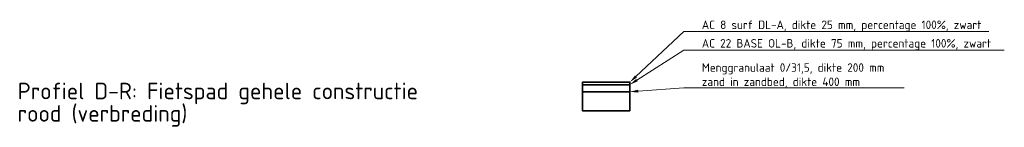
# Model space of a CAD drawing. Header units: metres. Extents: x 180090 to 238724, y 442757 to 462352.
# Tile 4 of 4: x 228322 to 238724, y 450791 to 451928. Entities that reach past the tile are written whole.
import ezdxf
from ezdxf import colors
from ezdxf.entities.mleader import LeaderData, LeaderLine
from ezdxf.math import Vec2, Vec3

# ---------------------------------------------------------------- set-up
doc = ezdxf.new("R2010")
doc.units = ezdxf.units.M
for name, color, linetype, lineweight in [('N-WE-VH-AANPIJLING-T18', 10, 'Continuous', 18), ('N-WE-VH-VERHARDING_ASFALT-ROOD-GD', 1, 'Continuous', 35), ('N-WE-VH-VERHARDING_ASFALT-T35', 7, 'Continuous', 35), ('N-WE-VH-VERHARDING_ASFALT_ONDERLAAG-GD', 7, 'Continuous', 35), ('N-WE-VH-VERHARDING_ASFALT_TUSSENLAAG-GD', 7, 'Continuous', 35)]:
    doc.layers.add(name, color=color, linetype=linetype, lineweight=lineweight)
doc.styles.add('NLCS-ISO-M50-T35', font='NLCS-ISO.ttf', dxfattribs={"height": 0.175})
doc.styles.add('NLCS-ISO-MM50-T18', font='NLCS-ISO.ttf', dxfattribs={"height": 90})

msp = doc.modelspace()

# ---------------------------------------------------------------- linework, layer by layer
at = {"layer": 'N-WE-VH-VERHARDING_ASFALT-ROOD-GD'}
msp.add_lwpolyline([(234767, 451266), (234267, 451266), (234267, 451241), (234767, 451241)], close=True, dxfattribs=at)
at = {"layer": 'N-WE-VH-VERHARDING_ASFALT_ONDERLAAG-GD'}
msp.add_lwpolyline([(234767, 450966), (234767, 451166), (234267, 451166), (234267, 450966)], close=True, dxfattribs=at)
at = {"layer": 'N-WE-VH-VERHARDING_ASFALT_TUSSENLAAG-GD'}
msp.add_lwpolyline([(234267, 451166), (234767, 451166), (234767, 451241), (234267, 451241)], close=True, dxfattribs=at)

# ---------------------------------------------------------------- texts
at = {"layer": 'N-WE-VH-VERHARDING_ASFALT-T35', "style": 'NLCS-ISO-M50-T35'}
for s, p in [('Profiel D-R: Fietspad gehele constructie', (228301, 451087)), ('rood (verbreding)', (228300, 450850))]:
    msp.add_text(s, height=175, dxfattribs=at).set_placement(p)

# ---------------------------------------------------------------- leaders
at = {"layer": 'N-WE-VH-AANPIJLING-T18'}
ml = msp.add_multileader_mtext('Standard', dxfattribs=at)
ml.set_content('AC 8 surf DL-A, dikte 25 mm, percentage 100%, zwart', color=256, style='NLCS-ISO-MM50-T18')
ml.set_leader_properties(color=256, linetype='ByLayer', lineweight=-1)
ml.build(insert=Vec2(0, 0))
ml.multileader.update_dxf_attribs({"text_left_attachment_type": 5, "text_right_attachment_type": 5, "dogleg_length": 90, "arrow_head_size": 90})
ctx = ml.context
ctx.base_point, ctx.char_height, ctx.arrow_head_size, ctx.landing_gap_size, ctx.plane_origin = Vec3(235484, 451802), 90, 90, 45, Vec3(234725, 451245)
ctx.left_attachment, ctx.right_attachment = 5, 5
notes = []
notes.append((ctx, [(0, (1, 1, 0), (235339, 451802), (1, 0), 144, [(0, [(234767, 451266)], 0, [])])]))
ctx.mtext.insert, ctx.mtext.width, ctx.mtext.defined_height, ctx.mtext.flow_direction = Vec3(235529, 451919), 3188.86, 268, 5
ml = msp.add_multileader_mtext('Standard', dxfattribs=at)
ml.set_content('AC 22 BASE OL-B, dikte 75 mm, percentage 100%, zwart', color=256, style='NLCS-ISO-MM50-T18')
ml.set_leader_properties(color=256, linetype='ByLayer', lineweight=-1)
ml.build(insert=Vec2(0, 0))
ml.multileader.update_dxf_attribs({"text_left_attachment_type": 5, "text_right_attachment_type": 5, "dogleg_length": 90, "arrow_head_size": 90})
ctx = ml.context
ctx.base_point, ctx.char_height, ctx.arrow_head_size, ctx.landing_gap_size, ctx.plane_origin = Vec3(235484, 451606), 90, 90, 45, Vec3(234725, 451142)
ctx.left_attachment, ctx.right_attachment = 5, 5
notes.append((ctx, [(0, (1, 1, 0), (235339, 451606), (1, 0), 144, [(0, [(234767, 451241)], 0, [])])]))
ctx.mtext.insert, ctx.mtext.width, ctx.mtext.defined_height, ctx.mtext.flow_direction = Vec3(235529, 451723), 3188.86, 268, 5
ml = msp.add_multileader_mtext('Standard', dxfattribs=at)
ml.set_content('Menggranulaat 0/31,5, dikte 200 mm ^Jzand in zandbed, dikte 400 mm', color=256, style='NLCS-ISO-MM50-T18')
ml.set_leader_properties(color=256, linetype='ByLayer', lineweight=-1)
ml.build(insert=Vec2(0, 0))
ml.multileader.update_dxf_attribs({"text_left_attachment_type": 5, "text_right_attachment_type": 5, "dogleg_length": 90, "arrow_head_size": 90})
ctx = ml.context
ctx.base_point, ctx.char_height, ctx.arrow_head_size, ctx.landing_gap_size, ctx.plane_origin = Vec3(235484, 451209), 90, 90, 45, Vec3(234725, 450934)
ctx.left_attachment, ctx.right_attachment = 5, 5
notes.append((ctx, [(0, (1, 1, 0), (235339, 451209), (1, 0), 144, [(0, [(234767, 451166)], 0, [])])]))
ctx.mtext.insert, ctx.mtext.width, ctx.mtext.defined_height, ctx.mtext.flow_direction = Vec3(235529, 451467), 3188.86, 268, 5
for ctx, leaders in notes:
    for number, flags, end, landing, length, lines in leaders:
        leader = LeaderData()
        leader.index, (leader.has_last_leader_line, leader.has_dogleg_vector, leader.attachment_direction) = number, flags
        leader.last_leader_point, leader.dogleg_vector, leader.dogleg_length = Vec3(end), Vec3(landing), length
        for number, points, colour, breaks in lines:
            line = LeaderLine()
            line.index, line.vertices, line.color, line.breaks = number, Vec3.list(points), colors.encode_raw_color(colour), breaks
            leader.lines.append(line)
        ctx.leaders.append(leader)

doc.saveas('drawing.dxf')
